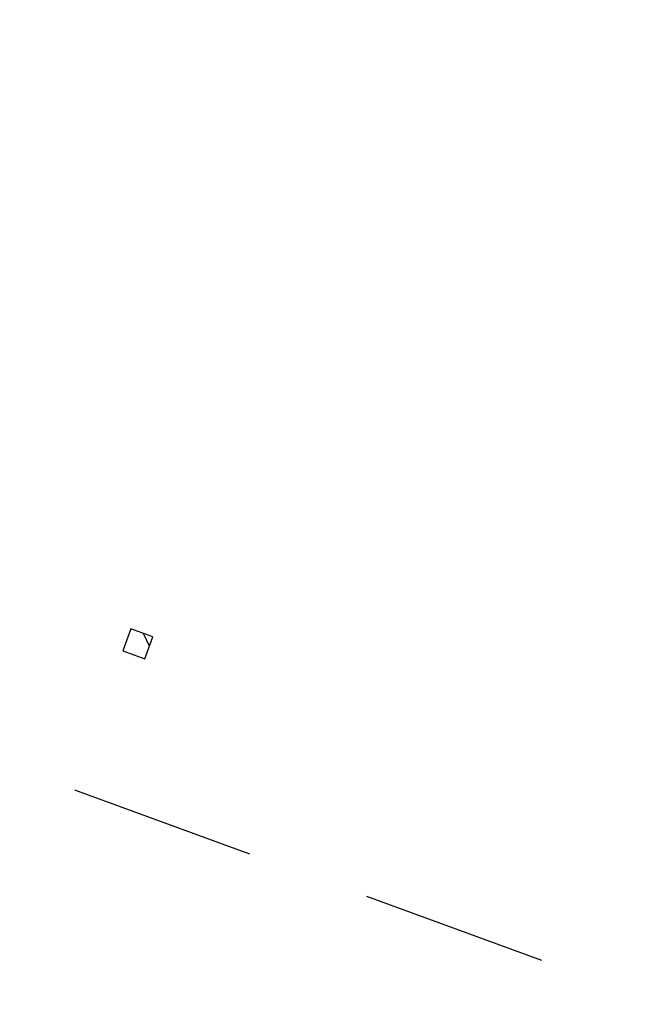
# Model space of a CAD drawing. Header units: millimetres. Extents: x 112481703 to 112588235, y 1264638581 to 1264713486.
# Tile 243 of 256: x 112576212 to 112578275, y 1264666140 to 1264669494. Entities that reach past the tile are written whole.
import ezdxf

# ---------------------------------------------------------------- set-up
doc = ezdxf.new("R2010")
doc.units = ezdxf.units.MM
doc.header["$LTSCALE"] = 0.5
doc.header["$MEASUREMENT"] = 0
doc.linetypes.add('Lang stiplet', pattern=[2116.666603, 1269.999981, -846.666622])
doc.linetypes.add('PLINE', pattern=[0])
for name, color, linetype in [('222- Søyler', 7, 'Continuous'), ('222- Søyler  (Skravur)', 7, 'Continuous'), ('266- Himling og innvendig overflate#1', 7, 'Continuous')]:
    doc.layers.add(name, color=color, linetype=linetype)

msp = doc.modelspace()

# ---------------------------------------------------------------- hatches: boundary and pattern name
at = {"layer": '222- Søyler  (Skravur)', "linetype": 'Continuous'}
h = msp.add_hatch(dxfattribs=at)
h.set_pattern_fill('Steel', color=256, style=0, pattern_type=2)
h.set_pattern_definition([(294.956, (112557650, 1264717795), (203.9922, 94.93245), []), (294.956, (112557718, 1264717826.64), (203.9922, 94.93245), [])])
h.paths.add_polyline_path([(112576590.2, 1264667419.4), (112576562.8, 1264667344.2), (112576637.9, 1264667316.8), (112576665.4, 1264667391.9)])

# ---------------------------------------------------------------- linework, layer by layer
at = {"layer": '222- Søyler', "linetype": 'PLINE', "flags": 128}
msp.add_lwpolyline([(112576590.2, 1264667419.4), (112576562.8, 1264667344.2), (112576637.9, 1264667316.8), (112576665.4, 1264667391.9)], close=True, dxfattribs=at)
at = {"layer": '266- Himling og innvendig overflate#1', "linetype": 'Lang stiplet'}
msp.add_lwpolyline([(112588235.4, 1264691281.6), (112578984.8, 1264665926.4), (112562432.1, 1264671965.5), (112565811.5, 1264681228.3), (112572876, 1264678650.9), (112578747.2, 1264694743.3)], close=True, dxfattribs=at)

doc.saveas('drawing.dxf')
